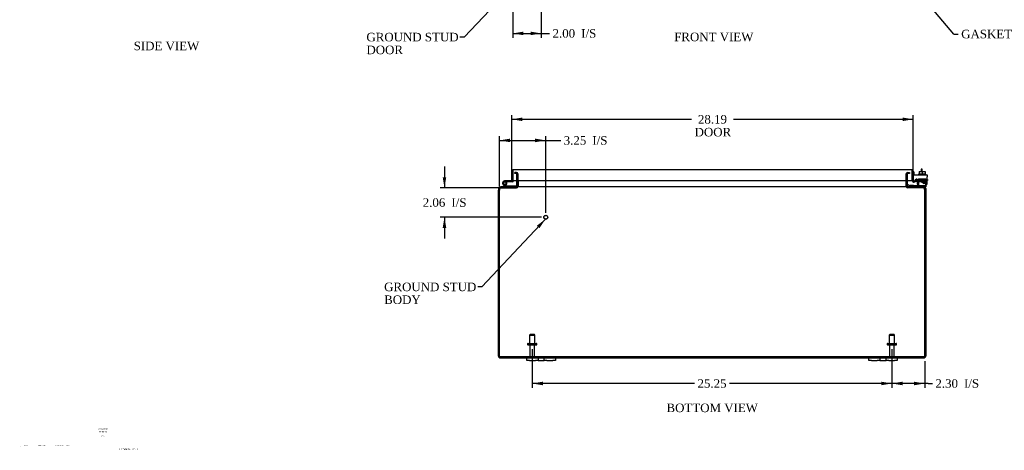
# Model space of a CAD drawing. Header units: inches. Extents: x 5 to 148, y 0 to 99.
# Tile 1 of 8: x 6 to 75, y 0 to 31. Entities that reach past the tile are written whole.
import ezdxf
from ezdxf.enums import TextEntityAlignment as Align

# ---------------------------------------------------------------- set-up
doc = ezdxf.new("R2010")
doc.units = ezdxf.units.IN
doc.header["$MEASUREMENT"] = 0
for name, color, linetype in [('COM40153-1', 7, 'CONTINUOUS'), ('COM40153-2', 7, 'CONTINUOUS'), ('COM42667', 7, 'CONTINUOUS'), ('COM42780', 7, 'CONTINUOUS'), ('COM48486', 7, 'CONTINUOUS'), ('COM48514', 7, 'CONTINUOUS'), ('COM71780-18', 7, 'CONTINUOUS'), ('DEFAULT', 7, 'CONTINUOUS'), ('DIMENSIONS', 7, 'CONTINUOUS'), ('FET07710', 7, 'CONTINUOUS'), ('HNG10620-26B', 7, 'CONTINUOUS'), ('HNG10620-26C', 7, 'CONTINUOUS'), ('HNG10620-26P', 7, 'CONTINUOUS'), ('SCC19011', 7, 'CONTINUOUS'), ('STD21878', 7, 'CONTINUOUS'), ('STD26094', 7, 'CONTINUOUS'), ('WAF25035', 7, 'CONTINUOUS')]:
    doc.layers.add(name, color=color, linetype=linetype)
doc.styles.add('SEACAD_TIMES_NEW_ROMAN', font='times.ttf')

# ---------------------------------------------------------------- blocks, each defined once
blk = doc.blocks.new('SEANNOT_GROUP')
at = {"layer": 'DIMENSIONS', "color": 7, "linetype": 'Continuous', "style": 'SEACAD_TIMES_NEW_ROMAN'}
blk.add_text('Hammond_WEB', height=0.125, dxfattribs=at).set_placement((13.011, 0.567), align=Align.TOP_LEFT)
blk = doc.blocks.new('SEANNOT_GROUP1')
at = {"layer": 'DEFAULT', "linetype": 'Continuous'}
blk.add_hatch(color=136, dxfattribs=at).paths.add_polyline_path([(42.515, 16.012), (42.937, 16.645), (42.333, 16.183)])
at = {"layer": 'DEFAULT', "color": 136, "linetype": 'Continuous'}
blk.add_line((38.483, 11.891), (38.183, 11.891), dxfattribs=at)
blk.add_lwpolyline([(38.483, 11.891), (42.937, 16.645)], dxfattribs=at)
at = {"layer": 'DEFAULT', "color": 136, "linetype": 'Continuous', "style": 'SEACAD_TIMES_NEW_ROMAN'}
for s, p in [('GROUND STUD', (31.618, 12.191)), ('BODY', (31.618, 11.291))]:
    blk.add_text(s, height=0.6, dxfattribs=at).set_placement(p, align=Align.TOP_LEFT)
blk = doc.blocks.new('SEANNOT_GROUP2')
at = {"layer": 'DEFAULT', "linetype": 'Continuous'}
blk.add_hatch(color=136, dxfattribs=at).paths.add_polyline_path([(42.167, 34.455), (42.592, 35.086), (41.985, 34.627)])
at = {"layer": 'DEFAULT', "color": 136, "linetype": 'Continuous'}
blk.add_line((37.239, 29.432), (36.939, 29.432), dxfattribs=at)
blk.add_lwpolyline([(37.239, 29.432), (42.592, 35.086)], dxfattribs=at)
at = {"layer": 'DEFAULT', "color": 136, "linetype": 'Continuous', "style": 'SEACAD_TIMES_NEW_ROMAN'}
for s, p in [('GROUND STUD', (30.373, 29.732)), ('DOOR', (30.373, 28.832))]:
    blk.add_text(s, height=0.6, dxfattribs=at).set_placement(p, align=Align.TOP_LEFT)
blk = doc.blocks.new('SEANNOT_GROUP3')
at = {"layer": 'DEFAULT', "linetype": 'Continuous'}
blk.add_hatch(color=136, dxfattribs=at).paths.add_polyline_path([(68.995, 32.968), (68.417, 33.462), (68.803, 32.807)])
at = {"layer": 'DEFAULT', "color": 136, "linetype": 'Continuous'}
blk.add_line((71.622, 29.646), (71.922, 29.646), dxfattribs=at)
blk.add_lwpolyline([(71.622, 29.646), (68.417, 33.462)], dxfattribs=at)
at = {"layer": 'DEFAULT', "color": 136, "linetype": 'Continuous', "style": 'SEACAD_TIMES_NEW_ROMAN'}
blk.add_text('GASKET', height=0.6, dxfattribs=at).set_placement((72.132, 29.946), align=Align.TOP_LEFT)
blk = doc.blocks.new('GDIMGGROUP4')
at = {"layer": 'DEFAULT', "linetype": 'Continuous'}
for points in [[(42.766, 4.985), (42.766, 5.235), (42.016, 5.11)], [(66.516, 4.985), (67.266, 5.11), (66.516, 5.235)]]:
    blk.add_hatch(color=136, dxfattribs=at).paths.add_polyline_path(points)
at = {"layer": 'DEFAULT', "color": 136, "linetype": 'Continuous'}
for p, q in [((42.016, 7.524), (42.016, 4.81)), ((67.266, 7.524), (67.266, 4.81)), ((53.407, 5.11), (42.016, 5.11)), ((67.266, 5.11), (55.874, 5.11))]:
    blk.add_line(p, q, dxfattribs=at)
at = {"layer": 'DEFAULT', "color": 136, "linetype": 'Continuous', "style": 'SEACAD_TIMES_NEW_ROMAN'}
blk.add_text('25.25', height=0.6, dxfattribs=at).set_placement((53.617, 5.41), align=Align.TOP_LEFT)
blk = doc.blocks.new('GDIMGGROUP12')
at = {"layer": 'DEFAULT', "linetype": 'Continuous'}
for points in [[(41.328, 23.783), (40.578, 23.658), (41.328, 23.533)], [(68.016, 23.783), (68.016, 23.533), (68.766, 23.658)]]:
    blk.add_hatch(color=136, dxfattribs=at).paths.add_polyline_path(points)
at = {"layer": 'DEFAULT', "color": 136, "linetype": 'Continuous'}
for p, q in [((40.578, 19.63), (40.578, 23.958)), ((40.578, 23.658), (53.203, 23.658)), ((56.14, 23.658), (68.766, 23.658)), ((68.766, 19.658), (68.766, 23.958))]:
    blk.add_line(p, q, dxfattribs=at)
at = {"layer": 'DEFAULT', "color": 136, "linetype": 'Continuous', "style": 'SEACAD_TIMES_NEW_ROMAN'}
for s, p in [('28.19', (53.648, 23.958)), ('DOOR', (53.413, 23.058))]:
    blk.add_text(s, height=0.6, dxfattribs=at).set_placement(p, align=Align.TOP_LEFT)
blk = doc.blocks.new('GDIMGGROUP16')
at = {"layer": 'DEFAULT', "linetype": 'Continuous'}
for points in [[(68.016, 4.985), (68.016, 5.235), (67.266, 5.11)], [(68.819, 4.985), (69.569, 5.11), (68.819, 5.235)]]:
    blk.add_hatch(color=136, dxfattribs=at).paths.add_polyline_path(points)
at = {"layer": 'DEFAULT', "color": 136, "linetype": 'Continuous'}
for p, q in [((67.266, 7.524), (67.266, 4.81)), ((69.569, 6.687), (69.569, 4.81)), ((69.809, 5.11), (67.266, 5.11)), ((69.809, 5.11), (70.109, 5.11))]:
    blk.add_line(p, q, dxfattribs=at)
at = {"layer": 'DEFAULT', "color": 136, "linetype": 'Continuous', "style": 'SEACAD_TIMES_NEW_ROMAN'}
for s, p in [('2.30', (70.319, 5.41)), ('I/S', (72.331, 5.41))]:
    blk.add_text(s, height=0.6, dxfattribs=at).set_placement(p, align=Align.TOP_LEFT)
blk = doc.blocks.new('GDIMGGROUP17')
at = {"layer": 'DEFAULT', "linetype": 'Continuous'}
for points in [[(41.4, 29.564), (41.4, 29.814), (40.65, 29.689)], [(41.9, 29.564), (42.65, 29.689), (41.9, 29.814)]]:
    blk.add_hatch(color=136, dxfattribs=at).paths.add_polyline_path(points)
at = {"layer": 'DEFAULT', "color": 136, "linetype": 'Continuous'}
for p, q in [((42.65, 34.658), (42.65, 29.389)), ((40.65, 32.658), (40.65, 29.389)), ((40.65, 29.689), (42.93, 29.689)), ((42.93, 29.689), (43.23, 29.689))]:
    blk.add_line(p, q, dxfattribs=at)
at = {"layer": 'DEFAULT', "color": 136, "linetype": 'Continuous', "style": 'SEACAD_TIMES_NEW_ROMAN'}
for s, p in [('2.00', (43.44, 29.989)), ('I/S', (45.453, 29.989))]:
    blk.add_text(s, height=0.6, dxfattribs=at).set_placement(p, align=Align.TOP_LEFT)
blk = doc.blocks.new('GDIMGGROUP18')
at = {"layer": 'DEFAULT', "linetype": 'Continuous'}
for points in [[(40.463, 22.302), (39.713, 22.177), (40.463, 22.052)], [(42.213, 22.302), (42.213, 22.052), (42.963, 22.177)]]:
    blk.add_hatch(color=136, dxfattribs=at).paths.add_polyline_path(points)
at = {"layer": 'DEFAULT', "color": 136, "linetype": 'Continuous'}
for p, q in [((39.713, 18.989), (39.713, 22.477)), ((39.713, 22.177), (43.713, 22.177)), ((42.963, 17.083), (42.963, 22.477)), ((43.713, 22.177), (44.013, 22.177))]:
    blk.add_line(p, q, dxfattribs=at)
at = {"layer": 'DEFAULT', "color": 136, "linetype": 'Continuous', "style": 'SEACAD_TIMES_NEW_ROMAN'}
for s, p in [('3.25', (44.223, 22.477)), ('I/S', (46.235, 22.477))]:
    blk.add_text(s, height=0.6, dxfattribs=at).set_placement(p, align=Align.TOP_LEFT)
blk = doc.blocks.new('GDIMGGROUP19')
at = {"layer": 'DEFAULT', "linetype": 'Continuous'}
for points in [[(35.727, 19.593), (35.852, 18.843), (35.977, 19.593)], [(35.727, 16.033), (35.977, 16.033), (35.852, 16.783)]]:
    blk.add_hatch(color=136, dxfattribs=at).paths.add_polyline_path(points)
at = {"layer": 'DEFAULT', "color": 136, "linetype": 'Continuous'}
for p, q in [((35.852, 20.343), (35.852, 18.843)), ((40.028, 18.843), (35.552, 18.843)), ((42.663, 16.783), (35.552, 16.783)), ((35.852, 16.783), (35.852, 15.283))]:
    blk.add_line(p, q, dxfattribs=at)
at = {"layer": 'DEFAULT', "color": 136, "linetype": 'Continuous', "style": 'SEACAD_TIMES_NEW_ROMAN'}
for s, p in [('2.06', (34.326, 18.113)), ('I/S', (36.339, 18.113))]:
    blk.add_text(s, height=0.6, dxfattribs=at).set_placement(p, align=Align.TOP_LEFT)

msp = doc.modelspace()

# ---------------------------------------------------------------- linework, layer by layer
at = {"layer": 'COM40153-1', "color": 7}
for p, q in [((69.319, 20.165), (69.319, 19.987)), ((69.391, 20.165), (69.319, 20.165)), ((69.391, 19.987), (69.391, 20.165))]:
    msp.add_line(p, q, dxfattribs=at)
at = {"layer": 'COM40153-2', "color": 7}
for p, q in [((68.838, 19.953), (68.766, 19.953)), ((68.838, 19.761), (68.838, 19.953)), ((69.042, 19.425), (68.938, 19.425)), ((69.766, 19.425), (69.736, 19.425)), ((69.766, 19.425), (69.766, 19.353)), ((69.05, 19.353), (68.892, 19.353)), ((69.736, 19.353), (69.766, 19.353))]:
    msp.add_line(p, q, dxfattribs=at)
msp.add_arc((68.874, 19.461), 0.108, 180, 186.85453, dxfattribs=at)
at = {"layer": 'COM42667', "color": 7}
for p, q in [((68.766, 19.761), (69.736, 19.761)), ((68.766, 19.618), (68.766, 19.761)), ((68.766, 19.618), (68.766, 19.362)), ((68.881, 19.336), (68.94, 19.427)), ((69.05, 19.395), (69.05, 19.135)), ((69.4, 19.224), (69.515, 19.385)), ((69.515, 19.385), (69.539, 19.385)), ((69.539, 19.385), (69.539, 19.224)), ((69.736, 19.761), (69.736, 19.618)), ((69.736, 19.135), (69.736, 19.618)), ((69.4, 19.195), (69.4, 19.224)), ((69.509, 19.195), (69.4, 19.195)), ((69.509, 19.336), (69.43, 19.224)), ((69.43, 19.224), (69.509, 19.224)), ((69.509, 19.224), (69.509, 19.336)), ((69.509, 19.135), (69.509, 19.195)), ((69.539, 19.135), (69.509, 19.135)), ((69.539, 19.224), (69.573, 19.224)), ((69.573, 19.195), (69.539, 19.195)), ((69.539, 19.195), (69.539, 19.135)), ((69.573, 19.224), (69.573, 19.195))]:
    msp.add_line(p, q, dxfattribs=at)
for centre, radius, start, end in [((68.826, 19.362), 0.06, 180, 202.199), ((68.99, 19.395), 0.06, 0, 147.15449), ((69.175, 19.135), 0.125, 180, 270), ((69.611, 19.135), 0.125, 270, 0)]:
    msp.add_arc(centre, radius, start, end, dxfattribs=at)
at = {"layer": 'COM42780', "color": 7}
for p, q in [((69.137, 19.487), (69.637, 19.487)), ((69.137, 19.401), (69.137, 19.487)), ((69.137, 19.347), (69.137, 19.401)), ((69.137, 19.401), (69.137, 18.931)), ((69.137, 19.392), (69.637, 19.392)), ((69.192, 19.392), (69.192, 19.297)), ((69.262, 19.487), (69.262, 19.297)), ((69.281, 19.487), (69.281, 19.297)), ((69.494, 19.297), (69.494, 19.487)), ((69.512, 19.487), (69.512, 19.297)), ((69.582, 19.297), (69.582, 19.392)), ((69.637, 19.347), (69.637, 19.487)), ((68.338, 19.008), (68.405, 19.075)), ((68.338, 19.008), (68.388, 18.957)), ((68.405, 19.075), (68.455, 19.024)), ((68.489, 19.01), (69.387, 19.01)), ((68.523, 19.009), (68.523, 19.01)), ((68.582, 19.009), (68.523, 19.009)), ((68.582, 19.009), (68.582, 19.01)), ((68.611, 19.009), (68.582, 19.009)), ((68.611, 19.009), (68.611, 19.01)), ((68.773, 19.009), (68.611, 19.009)), ((68.723, 19.009), (68.723, 19.01)), ((68.773, 19.009), (68.773, 19.01)), ((69.192, 19.297), (69.582, 19.297)), ((69.387, 19.01), (69.637, 19.01)), ((69.637, 18.915), (69.533, 18.915)), ((69.637, 19.058), (69.637, 19.347)), ((69.637, 19.013), (69.637, 19.058)), ((69.637, 19.01), (69.637, 19.013)), ((69.637, 19.01), (69.637, 18.915))]:
    msp.add_line(p, q, dxfattribs=at)
for radius in [0.143, 0.048]:
    msp.add_arc((68.489, 19.058), radius, 225, 270, dxfattribs=at)
msp.add_ellipse((68.887, 20.016), major_axis=(0, -14.322), ratio=0.017455, start_param=1.503851, end_param=1.524085, dxfattribs=at)
for points, knots in [([(69.129, 19.01), (69.13, 19.01), (69.132, 19.012), (69.133, 19.015), (69.134, 19.016), (69.134, 19.018)], [0, 0, 0, 0, 0.25, 0.25, 0.3597521, 0.3597521, 0.3597521, 0.3597521]), ([(69.137, 18.931), (69.137, 18.926), (69.137, 18.922), (69.134, 18.917), (69.132, 18.915), (69.129, 18.915)], [0, 0, 0, 0, 0.5, 0.5, 1, 1, 1, 1]), ([(69.134, 19.018), (69.134, 19.018), (69.134, 19.018), (69.135, 19.02), (69.135, 19.022), (69.136, 19.028), (69.136, 19.034), (69.137, 19.045), (69.137, 19.051), (69.137, 19.058)], [0.3597521, 0.3597521, 0.3597521, 0.3597521, 0.375, 0.375, 0.5, 0.5, 0.75, 0.75, 1, 1, 1, 1])]:
    msp.add_open_spline(points, degree=3, knots=knots, dxfattribs=at)
at = {"layer": 'COM48486', "color": 7}
for p, q in [((40.786, 19.856), (40.786, 19.928)), ((40.856, 19.928), (40.786, 19.928)), ((40.856, 19.856), (40.786, 19.856)), ((40.908, 19.928), (40.856, 19.928)), ((40.908, 19.856), (40.856, 19.856)), ((40.908, 19.856), (40.908, 19.928)), ((40.941, 19.833), (41.009, 19.857)), ((40.944, 19.358), (40.944, 19.82)), ((40.944, 18.951), (40.944, 19.358)), ((41.016, 19.358), (41.016, 19.82)), ((41.016, 18.951), (41.016, 19.358)), ((68.266, 19.358), (68.266, 19.82)), ((68.266, 18.951), (68.266, 19.358)), ((68.34, 19.833), (68.272, 19.857)), ((68.338, 19.82), (68.338, 19.358)), ((68.338, 19.358), (68.338, 18.951)), ((68.374, 19.856), (68.374, 19.928)), ((68.374, 19.928), (68.425, 19.928)), ((68.425, 19.856), (68.374, 19.856)), ((68.425, 19.928), (68.496, 19.928)), ((68.496, 19.856), (68.425, 19.856)), ((68.496, 19.928), (68.496, 19.856)), ((39.641, 18.807), (39.641, 18.689)), ((39.713, 18.807), (39.641, 18.807)), ((39.641, 7.023), (39.641, 18.689)), ((39.713, 18.807), (39.713, 18.689)), ((39.729, 18.838), (39.749, 18.843)), ((39.749, 18.843), (39.749, 18.915)), ((39.749, 18.915), (39.818, 18.915)), ((39.749, 18.843), (40.908, 18.843)), ((40.908, 18.915), (40.908, 18.843)), ((40.942, 18.941), (41.004, 18.923)), ((41.004, 18.923), (41.011, 18.921)), ((68.277, 18.923), (68.27, 18.921)), ((68.339, 18.941), (68.277, 18.923)), ((68.374, 18.915), (68.374, 18.843)), ((69.533, 18.843), (68.374, 18.843)), ((69.463, 18.915), (69.533, 18.915)), ((69.533, 18.843), (69.533, 18.915)), ((69.552, 18.838), (69.533, 18.843)), ((69.569, 18.807), (69.569, 18.689)), ((69.569, 18.807), (69.641, 18.807)), ((69.641, 18.807), (69.641, 18.689)), ((69.641, 18.689), (69.641, 7.023)), ((39.749, 6.915), (41.641, 6.915)), ((43.641, 6.915), (65.641, 6.915)), ((67.641, 6.915), (69.533, 6.915))]:
    msp.add_line(p, q, dxfattribs=at)
for centre, radius, start, end in [((40.908, 19.82), 0.108, 19.78209, 90), ((40.908, 19.82), 0.036, 19.78217, 89.99992), ((40.908, 19.82), 0.036, 0, 19.78209), ((40.908, 19.82), 0.108, 0, 19.78209), ((68.374, 19.82), 0.108, 160.21791, 180), ((68.374, 19.82), 0.108, 90, 160.21791), ((68.374, 19.82), 0.036, 160.21791, 180), ((68.374, 19.82), 0.036, 90.00008, 160.21783), ((39.749, 18.807), 0.108, 122.6431, 180), ((39.749, 18.807), 0.109, 90.0913, 122.55179), ((39.749, 18.807), 0.036, 122.6431, 180), ((40.908, 18.951), 0.036, 270.0001, 343.77941), ((40.908, 18.951), 0.108, 269.99999, 343.77952), ((40.908, 18.951), 0.036, 343.77952, 360), ((40.908, 18.951), 0.108, 343.77952, 360), ((68.374, 18.951), 0.108, 180, 196.22048), ((68.374, 18.951), 0.108, 196.22048, 270), ((68.374, 18.951), 0.036, 180, 196.22048), ((68.374, 18.951), 0.036, 196.22059, 269.9999), ((69.533, 18.807), 0.108, 57.35691, 89.99999), ((69.533, 18.807), 0.036, 0, 57.3569), ((69.533, 18.807), 0.108, 0, 57.3569), ((39.749, 7.023), 0.108, 180, 270), ((39.749, 7.023), 0.036, 180, 270), ((69.533, 7.023), 0.108, 270, 0), ((69.533, 7.023), 0.036, 270, 0)]:
    msp.add_arc(centre, radius, start, end, dxfattribs=at)
at = {"layer": 'COM48514', "color": 7}
for p, q in [((41.04, 18.951), (41.04, 19.358)), ((68.241, 19.358), (68.241, 18.951)), ((39.713, 6.987), (39.713, 18.689)), ((69.463, 18.915), (39.818, 18.915)), ((41.04, 18.951), (41.04, 18.941)), ((68.241, 18.941), (68.241, 18.951)), ((69.569, 6.987), (69.569, 18.689)), ((69.569, 6.987), (39.713, 6.987))]:
    msp.add_line(p, q, dxfattribs=at)
for centre, radius, start, end in [((39.963, 18.689), 0.25, 151.84537, 180), ((39.956, 18.762), 0.219, 141.47168, 168.06552), ((39.821, 18.868), 0.0474, 94.59556, 140.46489), ((40.958, 19.059), 0.144, 273.48831, 305.16654), ((68.323, 19.059), 0.144, 234.83346, 266.51169), ((69.46, 18.868), 0.0474, 39.5351, 85.4044), ((69.325, 18.762), 0.219, 11.93447, 38.52833), ((69.319, 18.689), 0.25, 0, 28.15463)]:
    msp.add_arc(centre, radius, start, end, dxfattribs=at)
at = {"layer": 'COM71780-18', "color": 7}
for p, q in [((40.65, 20.119), (40.65, 20.017)), ((40.65, 20.017), (40.65, 20.119)), ((40.686, 20.125), (68.658, 20.125)), ((68.693, 20.017), (68.693, 20.119)), ((68.694, 20.119), (68.694, 20.017)), ((40.578, 19.33), (40.578, 20.017)), ((40.65, 19.33), (40.65, 20.017)), ((40.65, 20.017), (40.65, 19.358)), ((40.65, 19.358), (68.693, 19.358)), ((68.693, 19.358), (68.693, 20.017)), ((68.694, 20.017), (68.694, 19.358)), ((68.766, 19.358), (68.694, 19.358)), ((68.766, 20.017), (68.766, 19.358)), ((40.578, 19.33), (40.65, 19.33)), ((68.778, 19.331), (68.732, 19.276)), ((68.978, 19.353), (68.808, 19.323)), ((68.808, 19.323), (68.82, 19.252)), ((68.99, 19.282), (68.82, 19.252)), ((68.99, 19.282), (68.978, 19.353))]:
    msp.add_line(p, q, dxfattribs=at)
for centre, radius, start, end in [((40.686, 20.017), 0.108, 109.47122, 180), ((40.686, 20.017), 0.108, 90, 109.47122), ((68.658, 20.017), 0.108, 70.52878, 90), ((68.658, 20.017), 0.108, 0, 70.52878), ((68.802, 19.358), 0.108, 180, 230), ((68.802, 19.358), 0.036, 180, 230), ((68.802, 19.358), 0.108, 230.00006, 279.99994), ((68.802, 19.358), 0.036, 230, 280)]:
    msp.add_arc(centre, radius, start, end, dxfattribs=at)
for centre, start_param, end_param in [((40.686, 20.017), 3.141593, 3.48143), ((68.658, 20.017), 2.801756, 3.141593)]:
    msp.add_ellipse(centre, major_axis=(0, -0.108), ratio=0.997813, start_param=start_param, end_param=end_param, dxfattribs=at)
at = {"layer": 'FET07710', "color": 7}
for p, q in [((41.641, 6.728), (41.641, 6.915)), ((41.641, 6.915), (41.828, 6.915)), ((41.828, 6.915), (42.235, 6.915)), ((42.235, 6.915), (42.422, 6.915)), ((42.422, 6.915), (42.64, 6.915)), ((42.422, 6.915), (42.422, 6.728)), ((42.64, 6.915), (42.641, 6.915)), ((42.641, 6.915), (42.859, 6.915)), ((42.859, 6.728), (42.859, 6.915)), ((42.859, 6.915), (43.046, 6.915)), ((43.046, 6.915), (43.453, 6.915)), ((43.453, 6.915), (43.641, 6.915)), ((43.641, 6.915), (43.641, 6.728)), ((65.641, 6.728), (65.641, 6.915)), ((65.641, 6.915), (65.828, 6.915)), ((65.828, 6.915), (66.235, 6.915)), ((66.235, 6.915), (66.422, 6.915)), ((66.422, 6.915), (66.64, 6.915)), ((66.422, 6.915), (66.422, 6.728)), ((66.64, 6.915), (66.641, 6.915)), ((66.641, 6.915), (66.859, 6.915)), ((66.859, 6.728), (66.859, 6.915)), ((66.859, 6.915), (67.046, 6.915)), ((67.046, 6.915), (67.453, 6.915)), ((67.453, 6.915), (67.641, 6.915)), ((67.641, 6.915), (67.641, 6.728)), ((41.828, 6.728), (41.641, 6.728)), ((41.828, 6.728), (42.235, 6.728)), ((42.422, 6.728), (42.235, 6.728)), ((42.422, 6.728), (42.64, 6.728)), ((42.64, 6.728), (42.641, 6.728)), ((42.641, 6.728), (42.859, 6.728)), ((43.046, 6.728), (42.859, 6.728)), ((43.046, 6.728), (43.453, 6.728)), ((43.641, 6.728), (43.453, 6.728)), ((65.828, 6.728), (65.641, 6.728)), ((65.828, 6.728), (66.235, 6.728)), ((66.422, 6.728), (66.235, 6.728)), ((66.422, 6.728), (66.64, 6.728)), ((66.64, 6.728), (66.641, 6.728)), ((66.641, 6.728), (66.859, 6.728)), ((67.046, 6.728), (66.859, 6.728)), ((67.046, 6.728), (67.453, 6.728)), ((67.641, 6.728), (67.453, 6.728))]:
    msp.add_line(p, q, dxfattribs=at)
at = {"layer": 'HNG10620-26B', "color": 7}
for p, q in [((40.097, 18.941), (39.971, 19.068)), ((40.14, 18.984), (40.013, 19.11)), ((40.125, 19.03), (40.107, 19.087)), ((40.896, 18.975), (40.16, 18.975)), ((40.896, 18.915), (40.896, 18.975))]:
    msp.add_line(p, q, dxfattribs=at)
for centre, radius, start, end in [((40.08, 19.177), 0.154, 287.18186, 225), ((40.08, 19.177), 0.0938, 287.18186, 225), ((40.16, 19.004), 0.089, 225, 270), ((40.16, 19.004), 0.029, 225, 270)]:
    msp.add_arc(centre, radius, start, end, dxfattribs=at)
at = {"layer": 'HNG10620-26C', "color": 7}
for p, q in [((40.65, 19.81), (40.65, 19.81)), ((40.233, 19.33), (40.08, 19.33)), ((40.233, 19.27), (40.201, 19.27)), ((40.578, 19.33), (40.233, 19.33)), ((40.233, 19.33), (40.233, 19.27)), ((40.621, 19.27), (40.233, 19.27))]:
    msp.add_line(p, q, dxfattribs=at)
for centre, radius, start, end in [((40.621, 19.359), 0.089, 270, 0), ((40.08, 19.177), 0.154, 277.42813, 287.18186)]:
    msp.add_arc(centre, radius, start, end, dxfattribs=at)
at = {"layer": 'HNG10620-26P', "color": 7}
msp.add_circle((40.08, 19.177), 0.0938, dxfattribs=at)
at = {"layer": 'SCC19011', "color": 7}
for p, q in [((69.172, 19.987), (69.172, 19.806)), ((69.172, 19.987), (69.387, 19.987)), ((69.387, 19.987), (69.387, 19.806)), ((69.387, 19.987), (69.602, 19.987)), ((69.602, 19.987), (69.602, 19.806))]:
    msp.add_line(p, q, dxfattribs=at)
at = {"layer": 'STD21878', "color": 7}
for radius in [0.141, 0.125]:
    msp.add_circle((42.963, 16.783), radius, dxfattribs=at)
at = {"layer": 'STD26094', "color": 7}
for p, q in [((41.866, 8.549), (41.828, 8.512)), ((41.828, 8.512), (42.203, 8.512)), ((41.828, 8.512), (41.828, 7.924)), ((42.166, 8.549), (41.866, 8.549)), ((42.203, 8.512), (42.166, 8.549)), ((42.203, 7.924), (42.203, 8.512)), ((67.116, 8.549), (67.078, 8.512)), ((67.078, 8.512), (67.453, 8.512)), ((67.078, 8.512), (67.078, 7.924)), ((67.416, 8.549), (67.116, 8.549)), ((67.453, 8.512), (67.416, 8.549)), ((67.453, 7.924), (67.453, 8.512)), ((41.691, 7.894), (41.691, 7.854)), ((41.721, 7.924), (42.311, 7.924)), ((41.721, 7.824), (42.311, 7.824)), ((41.851, 7.824), (41.851, 7.047)), ((42.181, 7.047), (42.181, 7.824)), ((42.341, 7.854), (42.341, 7.894)), ((66.941, 7.894), (66.941, 7.854)), ((66.971, 7.924), (67.561, 7.924)), ((66.971, 7.824), (67.561, 7.824)), ((67.101, 7.824), (67.101, 7.047)), ((67.431, 7.047), (67.431, 7.824)), ((67.591, 7.854), (67.591, 7.894))]:
    msp.add_line(p, q, dxfattribs=at)
for centre, radius, start, end in [((41.721, 7.894), 0.03, 90, 180), ((41.721, 7.854), 0.03, 180, 270), ((42.311, 7.894), 0.03, 0, 90), ((42.311, 7.854), 0.03, 270, 0), ((66.971, 7.894), 0.03, 90, 180), ((66.971, 7.854), 0.03, 180, 270), ((67.561, 7.894), 0.03, 0, 90), ((67.561, 7.854), 0.03, 270, 0), ((41.911, 7.047), 0.06, 180, 270), ((42.121, 7.047), 0.06, 270, 0), ((67.161, 7.047), 0.06, 180, 270), ((67.371, 7.047), 0.06, 270, 0)]:
    msp.add_arc(centre, radius, start, end, dxfattribs=at)
at = {"layer": 'WAF25035', "color": 7}
for p, q in [((69.637, 19.806), (69.137, 19.806)), ((69.137, 19.806), (69.137, 19.761)), ((69.637, 19.761), (69.637, 19.806))]:
    msp.add_line(p, q, dxfattribs=at)

# ---------------------------------------------------------------- block references
at = {"layer": 'DEFAULT', "color": 7}
for name in ['SEANNOT_GROUP2', 'GDIMGGROUP17', 'SEANNOT_GROUP3', 'GDIMGGROUP12', 'GDIMGGROUP18', 'GDIMGGROUP19', 'SEANNOT_GROUP1', 'GDIMGGROUP4', 'GDIMGGROUP16']:
    msp.add_blockref(name, (0, 0), dxfattribs=at)
at = {"layer": 'DIMENSIONS', "color": 7}
msp.add_blockref('SEANNOT_GROUP', (0, 0), dxfattribs=at)

# ---------------------------------------------------------------- texts
at = {"layer": 'DEFAULT', "color": 7, "style": 'SEACAD_TIMES_NEW_ROMAN'}
for s, p in [('FRONT VIEW', (51.98, 29.744)), ('SIDE VIEW', (14.032, 29.109)), ('BOTTOM VIEW', (51.441, 3.699))]:
    msp.add_text(s, height=0.6, dxfattribs=at).set_placement(p, align=Align.TOP_LEFT)
at = {"layer": 'DIMENSIONS', "color": 7, "attachment_point": 5}
for s, insert, char_height, width in [('{\\fTimes New Roman|b0||i0||c0|p34;\\C7;\\H8.e-002;\\W1.;X.XXXXXX}', (11.883, 1.939), 0.08, 0.98019), ('{\\fTimes New Roman|b0||i0||c0|p34;\\C7;\\H8.e-002;\\W1.;XX XX XX}', (11.875, 1.699), 0.08, 0.98019), ('{\\fTimes New Roman|b0||i0||c0|p34;\\C7;\\H8.e-002;\\W1.;N/A\\P}', (11.872, 1.448), 0.08, 0.86903), ('{\\fTimes New Roman|b0||i0||c0|p34;\\C7;\\H8.e-002;\\W1.;A}', (6.062, 0.736), 0.08, 0.10664), ('{\\fTimes New Roman|b0||i0||c0|p34;\\C7;\\H8.e-002;\\W1.;N/A}', (6.476, 0.75), 0.08, 0.42654), ('{\\fTimes New Roman|b0||i0||c0|p34;\\C7;\\H7.e-002;\\W1.;RELEASE}', (7.591, 0.756), 0.07, 1.72842), ('{\\fTimes New Roman|b0||i0||c0|p34;\\C7;\\H8.e-002;\\W1.;XXXXXXX}', (8.849, 0.751), 0.08, 0.74057), ('{\\fTimes New Roman|b0||i0||c0|p34;\\C7;\\H8.e-002;\\W1.;XXX}', (9.405, 0.75), 0.08, 0.3546)]:
    msp.add_mtext(s, dxfattribs=dict(at, insert=insert, char_height=char_height, width=width))

doc.saveas('drawing.dxf')
